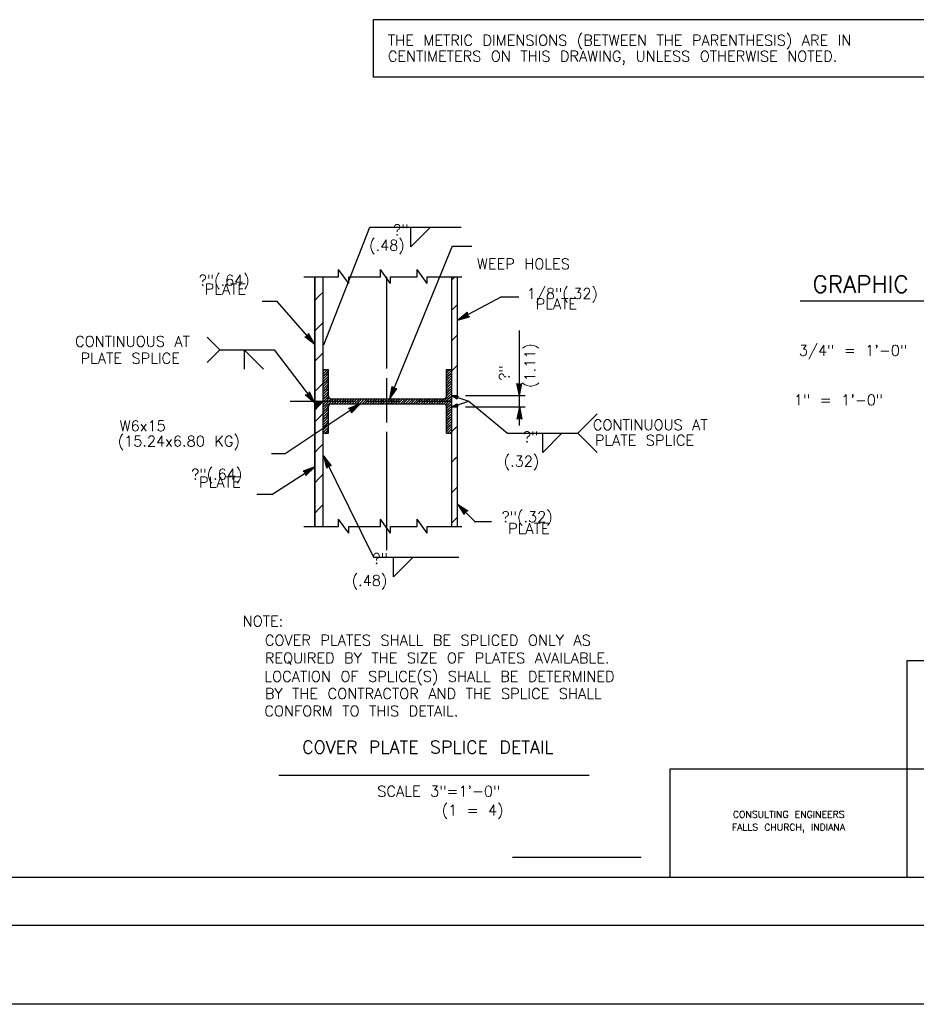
# Model space of a CAD drawing. Extents: x -23 to 2859, y -15 to 3983.
# Tile 3 of 50: x -5 to 5, y -15 to -3. Entities that reach past the tile are written whole.
import ezdxf
from ezdxf.enums import TextEntityAlignment as Align

# ---------------------------------------------------------------- set-up
doc = ezdxf.new("R2010")
doc.units = 0
doc.header["$LTSCALE"] = 25.4
doc.header["$MEASUREMENT"] = 0
doc.layers.get('0').update_dxf_attribs({"linetype": 'CONTINUOUS'})
doc.layers.add('PAN_RS', color=7, linetype='CONTINUOUS')
doc.layers.add('PAN_TS', color=7, linetype='CONTINUOUS')
doc.styles.add('TXT_SHX', font='txt.shx')

# ---------------------------------------------------------------- blocks, each defined once
blk = doc.blocks.new('LT3')
at = {"layer": 'PAN_TS', "color": 24, "linetype": 'CONTINUOUS'}
for p, q in [((0, 0), (-0.0015, 0.00032)), ((-0.00135, 0), (-0.0015, 0.00032)), ((0, 0), (-0.0015, -0.00032)), ((-0.0015, -0.00032), (-0.00135, 0)), ((-0.00039, 0), (-0.00136, 0.00021)), ((-0.00128, 0), (-0.00136, 0.00021)), ((-0.00039, 0), (-0.00136, -0.00021)), ((-0.00136, -0.00021), (-0.00128, 0)), ((-0.00076, 0), (-0.00122, 0.0001)), ((-0.00119, 0), (-0.00122, 0.0001)), ((-0.00076, 0), (-0.00122, -0.0001)), ((-0.00122, -0.0001), (-0.00119, 0))]:
    blk.add_line(p, q, dxfattribs=at)
blk = doc.blocks.new('FILLE1')
at = {"layer": 'PAN_TS', "color": 24, "linetype": 'CONTINUOUS'}
for q in [(0, 0), (0.00236, -0.00002)]:
    blk.add_line((0, -0.00239), q, dxfattribs=at)

msp = doc.modelspace()

# ---------------------------------------------------------------- linework, layer by layer
at = {"color": 7, "linetype": 'CONTINUOUS'}
msp.add_lwpolyline([(-0.915, -3.019), (5.565, -3.019), (5.565, -3.696), (-0.915, -3.696)], close=True, dxfattribs=at)
at = {"layer": 'PAN_RS', "color": 7, "linetype": 'CONTINUOUS'}
msp.add_line((4.097, -6.325), (6.976, -6.325), dxfattribs=at)
at = {"layer": 'PAN_TS', "color": 7, "linetype": 'CONTINUOUS'}
for p, q in [((-1.499, -6.842), (-0.959, -5.459)), ((-0.959, -5.459), (0.114, -5.459)), ((-0.724, -7.475), (0.015, -5.679)), ((0.015, -5.68), (0.239, -5.68)), ((-1.324, -6.041), (-1.324, -5.957)), ((-1.206, -6.121), (-1.324, -5.957)), ((-0.833, -6.041), (-0.833, -5.957)), ((-0.715, -6.121), (-0.833, -5.957)), ((-0.403, -6.041), (-0.403, -5.957)), ((-0.285, -6.121), (-0.403, -5.957)), ((-1.732, -6.041), (-1.324, -6.041)), ((-1.605, -8.975), (-1.605, -6.041)), ((-1.605, -6.041), (-1.605, -8.975)), ((-1.506, -8.975), (-1.506, -6.041)), ((-1.506, -8.975), (-1.506, -6.041)), ((-1.206, -6.121), (-1.206, -6.041)), ((-1.206, -6.041), (-0.833, -6.041)), ((-0.756, -7.121), (-0.756, -6.041)), ((-0.715, -6.121), (-0.715, -6.041)), ((-0.715, -6.041), (-0.403, -6.041)), ((-0.285, -6.121), (-0.285, -6.041)), ((-0.285, -6.041), (0.123, -6.041)), ((0.006, -8.975), (0.006, -6.041)), ((0.006, -6.077), (0.042, -6.041)), ((0.072, -7.439), (0.072, -6.041)), ((-1.548, -6.263), (-1.506, -6.221)), ((-2.046, -6.331), (-2.221, -6.331)), ((-1.605, -6.837), (-2.046, -6.331)), ((-1.605, -6.32), (-1.548, -6.263)), ((0.591, -6.277), (0.072, -6.553)), ((0.591, -6.277), (0.793, -6.277)), ((0.006, -6.434), (0.042, -6.398)), ((0.042, -6.398), (0.072, -6.368)), ((-1.548, -6.62), (-1.506, -6.578)), ((-1.605, -6.677), (-1.548, -6.62)), ((0.799, -7.438), (0.799, -6.671)), ((-2.721, -6.9), (-2.869, -6.752)), ((0.006, -6.791), (0.042, -6.755)), ((0.042, -6.755), (0.072, -6.725)), ((-2.721, -6.9), (-2.869, -7.048)), ((-2.721, -6.9), (-2.081, -6.9)), ((-2.081, -6.9), (-1.605, -7.527)), ((-1.548, -6.977), (-1.506, -6.935)), ((-1.605, -7.034), (-1.548, -6.977)), ((-1.506, -7.13), (-1.443, -7.13)), ((-1.506, -7.88), (-1.506, -7.13)), ((-1.506, -7.151), (-1.494, -7.139)), ((-1.506, -7.181), (-1.494, -7.169)), ((-1.494, -7.139), (-1.485, -7.13)), ((-1.494, -7.169), (-1.464, -7.139)), ((-1.494, -7.199), (-1.464, -7.169)), ((-1.464, -7.139), (-1.455, -7.13)), ((-1.464, -7.169), (-1.443, -7.148)), ((-1.443, -7.445), (-1.443, -7.13)), ((-0.057, -7.13), (0.006, -7.13)), ((-0.057, -7.445), (-0.057, -7.13)), ((-0.057, -7.142), (-0.054, -7.139)), ((-0.057, -7.172), (-0.054, -7.169)), ((-0.054, -7.139), (-0.045, -7.13)), ((-0.054, -7.169), (-0.024, -7.139)), ((-0.054, -7.199), (-0.024, -7.169)), ((-0.024, -7.139), (-0.015, -7.13)), ((-0.024, -7.169), (0.006, -7.139)), ((-0.024, -7.199), (0.006, -7.169)), ((0.006, -7.148), (0.042, -7.112)), ((0.006, -7.88), (0.006, -7.13)), ((0.042, -7.112), (0.072, -7.082)), ((-1.506, -7.211), (-1.494, -7.199)), ((-1.506, -7.241), (-1.494, -7.229)), ((-1.506, -7.271), (-1.494, -7.259)), ((-1.506, -7.301), (-1.494, -7.289)), ((-1.494, -7.229), (-1.464, -7.199)), ((-1.494, -7.259), (-1.464, -7.229)), ((-1.494, -7.289), (-1.464, -7.259)), ((-1.494, -7.319), (-1.464, -7.289)), ((-1.464, -7.199), (-1.443, -7.178)), ((-1.464, -7.229), (-1.443, -7.208)), ((-1.464, -7.259), (-1.443, -7.238)), ((-1.464, -7.289), (-1.443, -7.268)), ((-0.756, -7.754), (-0.756, -7.232)), ((-0.057, -7.202), (-0.054, -7.199)), ((-0.057, -7.232), (-0.054, -7.229)), ((-0.057, -7.262), (-0.054, -7.259)), ((-0.057, -7.292), (-0.054, -7.289)), ((-0.054, -7.229), (-0.024, -7.199)), ((-0.054, -7.259), (-0.024, -7.229)), ((-0.054, -7.289), (-0.024, -7.259)), ((-0.054, -7.319), (-0.024, -7.289)), ((-0.024, -7.229), (0.006, -7.199)), ((-0.024, -7.259), (0.006, -7.229)), ((-0.024, -7.289), (0.006, -7.259)), ((-0.024, -7.319), (0.006, -7.289)), ((-1.605, -7.391), (-1.548, -7.334)), ((-1.548, -7.334), (-1.506, -7.292)), ((-1.506, -7.331), (-1.494, -7.319)), ((-1.506, -7.361), (-1.494, -7.349)), ((-1.506, -7.391), (-1.494, -7.379)), ((-1.494, -7.349), (-1.464, -7.319)), ((-1.494, -7.379), (-1.464, -7.349)), ((-1.494, -7.409), (-1.464, -7.379)), ((-1.464, -7.319), (-1.443, -7.298)), ((-1.464, -7.349), (-1.443, -7.328)), ((-1.464, -7.379), (-1.443, -7.358)), ((-1.464, -7.409), (-1.443, -7.388)), ((-0.057, -7.322), (-0.054, -7.319)), ((-0.057, -7.352), (-0.054, -7.349)), ((-0.057, -7.382), (-0.054, -7.379)), ((-0.054, -7.349), (-0.024, -7.319)), ((-0.054, -7.379), (-0.024, -7.349)), ((-0.054, -7.409), (-0.024, -7.379)), ((-0.024, -7.349), (0.006, -7.319)), ((-0.024, -7.379), (0.006, -7.349)), ((-0.024, -7.409), (0.006, -7.379)), ((-1.893, -7.505), (-1.128, -7.505)), ((-1.506, -7.505), (-1.605, -7.608)), ((-1.605, -7.608), (-1.513, -7.505)), ((-1.513, -7.505), (-1.605, -7.599)), ((-1.605, -7.599), (-1.522, -7.505)), ((-1.522, -7.505), (-1.605, -7.588)), ((-1.605, -7.588), (-1.53, -7.505)), ((-1.53, -7.505), (-1.605, -7.578)), ((-1.605, -7.578), (-1.538, -7.505)), ((-1.538, -7.505), (-1.605, -7.568)), ((-1.605, -7.568), (-1.547, -7.505)), ((-1.547, -7.505), (-1.605, -7.558)), ((-1.605, -7.558), (-1.556, -7.505)), ((-1.556, -7.505), (-1.605, -7.546)), ((-1.605, -7.546), (-1.565, -7.505)), ((-1.565, -7.505), (-1.605, -7.538)), ((-1.605, -7.538), (-1.574, -7.505)), ((-1.574, -7.505), (-1.605, -7.528)), ((-1.605, -7.528), (-1.583, -7.505)), ((-1.583, -7.505), (-1.605, -7.519)), ((-1.605, -7.519), (-1.593, -7.505)), ((-1.593, -7.505), (-1.605, -7.51)), ((-1.506, -7.421), (-1.494, -7.409)), ((-1.506, -7.451), (-1.494, -7.439)), ((-1.506, -7.481), (-1.494, -7.469)), ((-1.506, -7.508), (-1.494, -7.499)), ((-1.494, -7.439), (-1.464, -7.409)), ((-1.494, -7.469), (-1.464, -7.439)), ((-1.494, -7.499), (-1.464, -7.469)), ((-1.494, -7.529), (-1.464, -7.499)), ((-1.464, -7.439), (-1.443, -7.418)), ((-1.464, -7.469), (-1.44, -7.448)), ((-1.464, -7.499), (-1.434, -7.469)), ((-1.464, -7.529), (-1.434, -7.499)), ((-1.434, -7.469), (-1.431, -7.469)), ((-1.434, -7.499), (-1.41, -7.475)), ((-1.434, -7.529), (-1.404, -7.499)), ((-1.413, -7.475), (-0.087, -7.475)), ((-1.404, -7.499), (-1.38, -7.475)), ((-1.404, -7.529), (-1.374, -7.499)), ((-1.374, -7.499), (-1.35, -7.475)), ((-1.374, -7.529), (-1.344, -7.499)), ((-1.344, -7.499), (-1.32, -7.475)), ((-1.344, -7.529), (-1.314, -7.499)), ((-1.314, -7.499), (-1.29, -7.475)), ((-1.314, -7.529), (-1.284, -7.499)), ((-1.284, -7.499), (-1.26, -7.475)), ((-1.284, -7.529), (-1.254, -7.499)), ((-1.254, -7.499), (-1.23, -7.475)), ((-1.254, -7.529), (-1.224, -7.499)), ((-1.224, -7.499), (-1.2, -7.475)), ((-1.224, -7.529), (-1.194, -7.499)), ((-1.194, -7.499), (-1.17, -7.475)), ((-1.194, -7.529), (-1.164, -7.499)), ((-1.164, -7.499), (-1.14, -7.475)), ((-1.164, -7.529), (-1.134, -7.499)), ((-1.134, -7.499), (-1.11, -7.475)), ((-1.134, -7.529), (-1.104, -7.499)), ((-1.104, -7.499), (-1.08, -7.475)), ((-1.104, -7.529), (-1.074, -7.499)), ((-1.074, -7.499), (-1.05, -7.475)), ((-1.074, -7.529), (-1.044, -7.499)), ((-1.044, -7.499), (-1.02, -7.475)), ((-1.044, -7.529), (-1.014, -7.499)), ((-1.014, -7.499), (-0.99, -7.475)), ((-1.014, -7.529), (-0.984, -7.499)), ((-0.996, -7.505), (-0.608, -7.505)), ((-0.984, -7.499), (-0.96, -7.475)), ((-0.984, -7.529), (-0.954, -7.499)), ((-0.954, -7.499), (-0.93, -7.475)), ((-0.954, -7.529), (-0.924, -7.499)), ((-0.924, -7.499), (-0.9, -7.475)), ((-0.924, -7.529), (-0.894, -7.499)), ((-0.894, -7.499), (-0.87, -7.475)), ((-0.894, -7.529), (-0.864, -7.499)), ((-0.864, -7.499), (-0.84, -7.475)), ((-0.864, -7.529), (-0.834, -7.499)), ((-0.834, -7.499), (-0.81, -7.475)), ((-0.834, -7.529), (-0.804, -7.499)), ((-0.816, -7.535), (-0.816, -7.475)), ((-0.804, -7.499), (-0.78, -7.475)), ((-0.804, -7.529), (-0.774, -7.499)), ((-0.774, -7.499), (-0.75, -7.475)), ((-0.774, -7.529), (-0.744, -7.499)), ((-0.744, -7.499), (-0.72, -7.475)), ((-0.744, -7.529), (-0.714, -7.499)), ((-0.714, -7.499), (-0.69, -7.475)), ((-0.714, -7.529), (-0.684, -7.499)), ((-0.697, -7.535), (-0.697, -7.475)), ((-0.684, -7.499), (-0.66, -7.475)), ((-0.684, -7.529), (-0.654, -7.499)), ((-0.654, -7.499), (-0.63, -7.475)), ((-0.654, -7.529), (-0.624, -7.499)), ((-0.624, -7.499), (-0.6, -7.475)), ((-0.624, -7.529), (-0.594, -7.499)), ((-0.594, -7.499), (-0.57, -7.475)), ((-0.594, -7.529), (-0.564, -7.499)), ((-0.564, -7.499), (-0.54, -7.475)), ((-0.564, -7.529), (-0.534, -7.499)), ((-0.534, -7.499), (-0.51, -7.475)), ((-0.534, -7.529), (-0.504, -7.499)), ((-0.504, -7.499), (-0.48, -7.475)), ((-0.504, -7.529), (-0.474, -7.499)), ((-0.474, -7.499), (-0.45, -7.475)), ((-0.474, -7.529), (-0.444, -7.499)), ((-0.444, -7.499), (-0.42, -7.475)), ((-0.444, -7.529), (-0.414, -7.499)), ((-0.414, -7.499), (-0.39, -7.475)), ((-0.414, -7.529), (-0.384, -7.499)), ((-0.391, -7.505), (0.006, -7.505)), ((-0.384, -7.499), (-0.36, -7.475)), ((-0.384, -7.529), (-0.354, -7.499)), ((-0.354, -7.499), (-0.33, -7.475)), ((-0.354, -7.529), (-0.324, -7.499)), ((-0.324, -7.499), (-0.3, -7.475)), ((-0.324, -7.529), (-0.294, -7.499)), ((-0.294, -7.499), (-0.27, -7.475)), ((-0.294, -7.529), (-0.264, -7.499)), ((-0.264, -7.499), (-0.24, -7.475)), ((-0.264, -7.529), (-0.234, -7.499)), ((-0.234, -7.499), (-0.21, -7.475)), ((-0.234, -7.529), (-0.204, -7.499)), ((-0.204, -7.499), (-0.18, -7.475)), ((-0.204, -7.529), (-0.174, -7.499)), ((-0.174, -7.499), (-0.15, -7.475)), ((-0.174, -7.529), (-0.144, -7.499)), ((-0.144, -7.499), (-0.12, -7.475)), ((-0.144, -7.529), (-0.114, -7.499)), ((-0.114, -7.499), (-0.09, -7.475)), ((-0.114, -7.529), (-0.084, -7.499)), ((-0.084, -7.499), (-0.054, -7.469)), ((-0.084, -7.529), (-0.054, -7.499)), ((-0.057, -7.412), (-0.054, -7.409)), ((-0.057, -7.442), (-0.054, -7.439)), ((-0.054, -7.439), (-0.024, -7.409)), ((-0.054, -7.469), (-0.024, -7.439)), ((-0.054, -7.499), (-0.024, -7.469)), ((-0.054, -7.529), (-0.024, -7.499)), ((-0.024, -7.439), (0.006, -7.409)), ((-0.024, -7.469), (0.006, -7.439)), ((-0.024, -7.499), (0.006, -7.469)), ((-0.024, -7.529), (0.006, -7.499)), ((0.006, -7.438), (0.072, -7.438)), ((0.006, -7.438), (0.207, -7.505)), ((0.006, -7.572), (0.207, -7.505)), ((0.167, -7.438), (0.866, -7.438)), ((0.207, -7.505), (0.661, -7.879)), ((0.799, -7.572), (0.799, -7.438)), ((-1.072, -7.535), (-1.952, -8.121)), ((-1.506, -7.541), (-1.494, -7.529)), ((-1.506, -7.571), (-1.494, -7.559)), ((-1.506, -7.601), (-1.494, -7.589)), ((-1.506, -7.631), (-1.494, -7.619)), ((-1.494, -7.559), (-1.464, -7.529)), ((-1.494, -7.589), (-1.464, -7.559)), ((-1.494, -7.619), (-1.464, -7.589)), ((-1.494, -7.649), (-1.464, -7.619)), ((-1.464, -7.559), (-1.434, -7.529)), ((-1.464, -7.589), (-1.443, -7.568)), ((-1.464, -7.619), (-1.443, -7.598)), ((-1.464, -7.649), (-1.443, -7.628)), ((-1.443, -7.88), (-1.443, -7.565)), ((-1.413, -7.535), (-0.087, -7.535)), ((-1.41, -7.535), (-1.404, -7.529)), ((-1.38, -7.535), (-1.374, -7.529)), ((-1.35, -7.535), (-1.344, -7.529)), ((-1.32, -7.535), (-1.314, -7.529)), ((-1.29, -7.535), (-1.284, -7.529)), ((-1.26, -7.535), (-1.254, -7.529)), ((-1.23, -7.535), (-1.224, -7.529)), ((-1.2, -7.535), (-1.194, -7.529)), ((-1.17, -7.535), (-1.164, -7.529)), ((-1.14, -7.535), (-1.134, -7.529)), ((-1.11, -7.535), (-1.104, -7.529)), ((-1.08, -7.535), (-1.074, -7.529)), ((-1.05, -7.535), (-1.044, -7.529)), ((-1.02, -7.535), (-1.014, -7.529)), ((-0.99, -7.535), (-0.984, -7.529)), ((-0.96, -7.535), (-0.954, -7.529)), ((-0.93, -7.535), (-0.924, -7.529)), ((-0.9, -7.535), (-0.894, -7.529)), ((-0.87, -7.535), (-0.864, -7.529)), ((-0.84, -7.535), (-0.834, -7.529)), ((-0.81, -7.535), (-0.804, -7.529)), ((-0.78, -7.535), (-0.774, -7.529)), ((-0.75, -7.535), (-0.744, -7.529)), ((-0.72, -7.535), (-0.714, -7.529)), ((-0.69, -7.535), (-0.684, -7.529)), ((-0.66, -7.535), (-0.654, -7.529)), ((-0.63, -7.535), (-0.624, -7.529)), ((-0.6, -7.535), (-0.594, -7.529)), ((-0.57, -7.535), (-0.564, -7.529)), ((-0.54, -7.535), (-0.534, -7.529)), ((-0.51, -7.535), (-0.504, -7.529)), ((-0.48, -7.535), (-0.474, -7.529)), ((-0.45, -7.535), (-0.444, -7.529)), ((-0.42, -7.535), (-0.414, -7.529)), ((-0.39, -7.535), (-0.384, -7.529)), ((-0.36, -7.535), (-0.354, -7.529)), ((-0.33, -7.535), (-0.324, -7.529)), ((-0.3, -7.535), (-0.294, -7.529)), ((-0.27, -7.535), (-0.264, -7.529)), ((-0.24, -7.535), (-0.234, -7.529)), ((-0.21, -7.535), (-0.204, -7.529)), ((-0.18, -7.535), (-0.174, -7.529)), ((-0.15, -7.535), (-0.144, -7.529)), ((-0.12, -7.535), (-0.114, -7.529)), ((-0.09, -7.535), (-0.084, -7.529)), ((-0.069, -7.541), (-0.054, -7.529)), ((-0.06, -7.562), (-0.054, -7.559)), ((-0.057, -7.88), (-0.057, -7.565)), ((-0.057, -7.592), (-0.054, -7.589)), ((-0.057, -7.622), (-0.054, -7.619)), ((-0.054, -7.559), (-0.024, -7.529)), ((-0.054, -7.589), (-0.024, -7.559)), ((-0.054, -7.619), (-0.024, -7.589)), ((-0.054, -7.649), (-0.024, -7.619)), ((-0.024, -7.559), (0.006, -7.529)), ((-0.024, -7.589), (0.006, -7.559)), ((-0.024, -7.619), (0.006, -7.589)), ((-0.024, -7.649), (0.006, -7.619)), ((0.006, -7.572), (0.072, -7.572)), ((0.072, -8.975), (0.072, -7.572)), ((0.167, -7.572), (0.866, -7.572)), ((0.799, -7.79), (0.799, -7.572)), ((-1.605, -7.748), (-1.548, -7.691)), ((-1.548, -7.691), (-1.506, -7.649)), ((-1.506, -7.661), (-1.494, -7.649)), ((-1.506, -7.691), (-1.494, -7.679)), ((-1.506, -7.721), (-1.494, -7.709)), ((-1.506, -7.751), (-1.494, -7.739)), ((-1.494, -7.679), (-1.464, -7.649)), ((-1.494, -7.709), (-1.464, -7.679)), ((-1.494, -7.739), (-1.464, -7.709)), ((-1.494, -7.769), (-1.464, -7.739)), ((-1.464, -7.679), (-1.443, -7.658)), ((-1.464, -7.709), (-1.443, -7.688)), ((-1.464, -7.739), (-1.443, -7.718)), ((-1.464, -7.769), (-1.443, -7.748)), ((-0.057, -7.652), (-0.054, -7.649)), ((-0.057, -7.682), (-0.054, -7.679)), ((-0.057, -7.712), (-0.054, -7.709)), ((-0.057, -7.742), (-0.054, -7.739)), ((-0.054, -7.679), (-0.024, -7.649)), ((-0.054, -7.709), (-0.024, -7.679)), ((-0.054, -7.739), (-0.024, -7.709)), ((-0.054, -7.769), (-0.024, -7.739)), ((-0.024, -7.679), (0.006, -7.649)), ((-0.024, -7.709), (0.006, -7.679)), ((-0.024, -7.739), (0.006, -7.709)), ((-0.024, -7.769), (0.006, -7.739)), ((1.485, -7.879), (1.712, -7.652)), ((-1.506, -7.781), (-1.494, -7.769)), ((-1.506, -7.811), (-1.494, -7.799)), ((-1.506, -7.841), (-1.494, -7.829)), ((-1.506, -7.871), (-1.494, -7.859)), ((-1.494, -7.799), (-1.464, -7.769)), ((-1.494, -7.829), (-1.464, -7.799)), ((-1.494, -7.859), (-1.464, -7.829)), ((-1.485, -7.88), (-1.464, -7.859)), ((-1.464, -7.799), (-1.443, -7.778)), ((-1.464, -7.829), (-1.443, -7.808)), ((-1.464, -7.859), (-1.443, -7.838)), ((-1.455, -7.88), (-1.443, -7.868)), ((-0.756, -9.254), (-0.756, -7.865)), ((-0.057, -7.772), (-0.054, -7.769)), ((-0.057, -7.802), (-0.054, -7.799)), ((-0.057, -7.832), (-0.054, -7.829)), ((-0.057, -7.862), (-0.054, -7.859)), ((-0.054, -7.799), (-0.024, -7.769)), ((-0.054, -7.829), (-0.024, -7.799)), ((-0.054, -7.859), (-0.024, -7.829)), ((-0.045, -7.88), (-0.024, -7.859)), ((-0.024, -7.799), (0.006, -7.769)), ((-0.024, -7.829), (0.006, -7.799)), ((-0.024, -7.859), (0.006, -7.829)), ((-0.015, -7.88), (0.006, -7.859)), ((0.006, -7.862), (0.042, -7.826)), ((0.042, -7.826), (0.072, -7.796)), ((-1.506, -7.88), (-1.443, -7.88)), ((-0.057, -7.88), (0.006, -7.88)), ((0.661, -7.879), (1.485, -7.879)), ((1.073, -8.108), (1.073, -7.879)), ((1.073, -8.108), (1.3, -7.881)), ((1.485, -7.879), (1.712, -8.106)), ((-1.605, -8.105), (-1.548, -8.048)), ((-1.548, -8.048), (-1.506, -8.006)), ((-1.952, -8.121), (-2.114, -8.121)), ((-1.503, -8.148), (-0.916, -9.338)), ((0.006, -8.219), (0.042, -8.183)), ((0.042, -8.183), (0.072, -8.153)), ((-2.111, -8.601), (-1.605, -8.274)), ((-1.605, -8.462), (-1.548, -8.405)), ((-1.548, -8.405), (-1.506, -8.363)), ((0.006, -8.576), (0.042, -8.54)), ((0.042, -8.54), (0.072, -8.51)), ((-2.111, -8.601), (-2.286, -8.601)), ((-1.605, -8.819), (-1.548, -8.762)), ((-1.548, -8.762), (-1.506, -8.72)), ((0.072, -8.714), (0.279, -8.921)), ((-1.324, -8.975), (-1.324, -8.891)), ((-1.206, -9.055), (-1.324, -8.891)), ((-0.833, -8.975), (-0.833, -8.891)), ((-0.715, -9.055), (-0.833, -8.891)), ((-0.403, -8.975), (-0.403, -8.891)), ((-0.285, -9.055), (-0.403, -8.891)), ((0.006, -8.933), (0.042, -8.897)), ((0.042, -8.897), (0.072, -8.867)), ((-1.732, -8.975), (-1.324, -8.975)), ((-1.206, -9.055), (-1.206, -8.975)), ((-1.206, -8.975), (-0.833, -8.975)), ((-0.715, -9.055), (-0.715, -8.975)), ((-0.715, -8.975), (-0.403, -8.975)), ((-0.285, -9.055), (-0.285, -8.975)), ((-0.285, -8.975), (0.123, -8.975)), ((0.268, -8.918), (0.47, -8.918)), ((-0.916, -9.338), (0.088, -9.338)), ((5.354, -13.099), (5.354, -10.551)), ((5.354, -10.551), (9.88, -10.551)), ((-2.027, -11.901), (1.62, -11.901)), ((2.57, -13.099), (2.57, -11.824)), ((2.57, -11.824), (9.873, -11.824)), ((0.719, -12.863), (2.23, -12.863)), ((-20.601, -13.099), (17.641, -13.099)), ((-21.867, -13.661), (18.371, -13.661)), ((19.246, -14.593), (-22.754, -14.593))]:
    msp.add_line(p, q, dxfattribs=at)
for centre, start, end in [((-1.413, -7.445), 180, 270), ((-0.087, -7.445), 270, 360), ((-1.413, -7.565), 90, 180), ((-0.087, -7.565), 0, 90)]:
    msp.add_arc(centre, 0.03, start, end, dxfattribs=at)

# ---------------------------------------------------------------- block references
at = {"layer": 'PAN_TS', "linetype": 'CONTINUOUS', "xscale": 96, "yscale": 96, "zscale": 96}
for p in [(-0.475, -5.459), (-0.679, -9.338)]:
    msp.add_blockref('FILLE1', p, dxfattribs=at)
at = {"layer": 'PAN_TS', "linetype": 'CONTINUOUS'}
for name, p, xscale, yscale, zscale, rotation in [('LT3', (0.072, -6.553), 96.00004311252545, 96.00004311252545, 96.00004311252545, 208.0035885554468), ('LT3', (-1.605, -6.837), 96.00011988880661, 96.00011988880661, 96.00011988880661, 311.0733818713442), ('FILLE1', (-2.434, -7.129), -96, 96, 96, 180.0000000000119), ('LT3', (-1.605, -7.527), 96.00029824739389, 96.00029824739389, 96.00029824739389, 307.2047384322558), ('LT3', (-0.724, -7.475), 95.99995608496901, 95.99995608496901, 95.99995608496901, 247.4585123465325), ('LT3', (0.799, -7.438), 96, 96, 96, 269.9999999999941), ('LT3', (-1.072, -7.535), 96.00014650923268, 96.00014650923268, 96.00014650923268, 33.65995025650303), ('LT3', (0.006, -7.438), 48.0000846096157, 48.0000846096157, 48.0000846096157, 161.5648824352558), ('LT3', (0.006, -7.572), 48.0000846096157, 48.0000846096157, 48.0000846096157, 198.4351175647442), ('LT3', (0.799, -7.572), 96, 96, 96, 90.00000000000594), ('LT3', (-1.503, -8.148), 96.00017169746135, 96.00017169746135, 96.00017169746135, 116.2560148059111), ('LT3', (-1.605, -8.274), 96.00011318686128, 96.00011318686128, 96.00011318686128, 32.87243336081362), ('LT3', (0.072, -8.714), 96.00014727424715, 96.00014727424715, 96.00014727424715, 135)]:
    msp.add_blockref(name, p, dxfattribs=dict(at, xscale=xscale, yscale=yscale, zscale=zscale, rotation=rotation))

# ---------------------------------------------------------------- texts
at = {"layer": 'PAN_RS', "color": 7, "linetype": 'CONTINUOUS', "style": 'TXT_SHX'}
msp.add_text('GRAPHIC SCALES :', height=0.19999, dxfattribs=at).set_placement((4.243, -6.229))
msp.add_text(' 3/4" = 1\'-0"', height=0.125, dxfattribs=at).set_placement((5.356, -6.969), align=Align.RIGHT)
at = {"layer": 'PAN_TS', "color": 7, "linetype": 'CONTINUOUS', "style": 'TXT_SHX'}
for s, p in [('THE METRIC DIMENSIONS (BETWEEN THE PARENTHESIS) ARE IN', (-0.746, -3.324)), ('CENTIMETERS ON THIS DRAWING, UNLESS OTHERWISE NOTED.', (-0.746, -3.511)), ('WEEP HOLES', (0.301, -5.952)), ('?"(.64)', (-2.969, -6.145)), (' 1/8"(.32)', (0.774, -6.302)), ('CONTINUOUS AT', (1.663, -7.844)), ('PLATE SPLICE', (1.686, -8.026)), ('?"(.64)', (-3.056, -8.425)), ('?"(.32)', (0.59, -8.925)), ('NOTE:', (-2.452, -10.152)), ('COVER PLATES SHALL BE SPLICED ONLY AS', (-2.191, -10.376)), ('REQUIRED BY THE SIZE OF PLATES AVAILABLE.', (-2.191, -10.585)), ('LOCATION OF SPLICE(S) SHALL BE DETERMINED', (-2.197, -10.802)), ('BY THE CONTRACTOR AND THE SPLICE SHALL', (-2.191, -11.004)), ('CONFORM TO THIS DETAIL.', (-2.197, -11.208)), ('SCALE 3"=1\'-0"', (-0.87, -12.151)), ('(1 = 4)', (-0.113, -12.373))]:
    msp.add_text(s, height=0.125, dxfattribs=at).set_placement(p)
for s, p in [('?" ', (-0.391, -5.553)), ('1" = 1\'-0"', (5.073, -7.552)), ('?" ', (1.135, -7.986)), ('?" ', (-0.633, -9.417))]:
    msp.add_text(s, height=0.125, dxfattribs=at).set_placement(p, align=Align.RIGHT)
for s, height, p in [('(.48)', 0.125, (-0.757, -5.734)), ('PLATE', 0.125, (-2.655, -6.248)), ('PLATE', 0.125, (1.234, -6.423)), ('CONTINUOUS AT', 0.125, (-3.746, -6.864)), ('PLATE SPLICE', 0.125, (-3.773, -7.061)), ('W6x15', 0.125, (-3.626, -7.856)), ('(15.24x6.80 KG)', 0.125, (-3.202, -8.036)), ('(.32)', 0.125, (0.824, -8.273)), ('PLATE', 0.125, (-2.72, -8.518)), ('PLATE', 0.125, (0.911, -9.064)), ('(.48)', 0.125, (-0.961, -9.675)), ('COVER PLATE SPLICE DETAIL', 0.15, (-0.276, -11.646)), ('CONSULTING ENGINEERS', 0.08, (3.964, -12.401)), ('FALLS CHURCH, INDIANA', 0.08, (3.961, -12.551))]:
    msp.add_text(s, height=height, dxfattribs=at).set_placement(p, align=Align.CENTER)
for s, p in [('(1.11)', (0.985, -7.348)), ('?"', (0.685, -7.264))]:
    msp.add_text(s, height=0.125, rotation=90, dxfattribs=at).set_placement(p)

doc.saveas('drawing.dxf')
